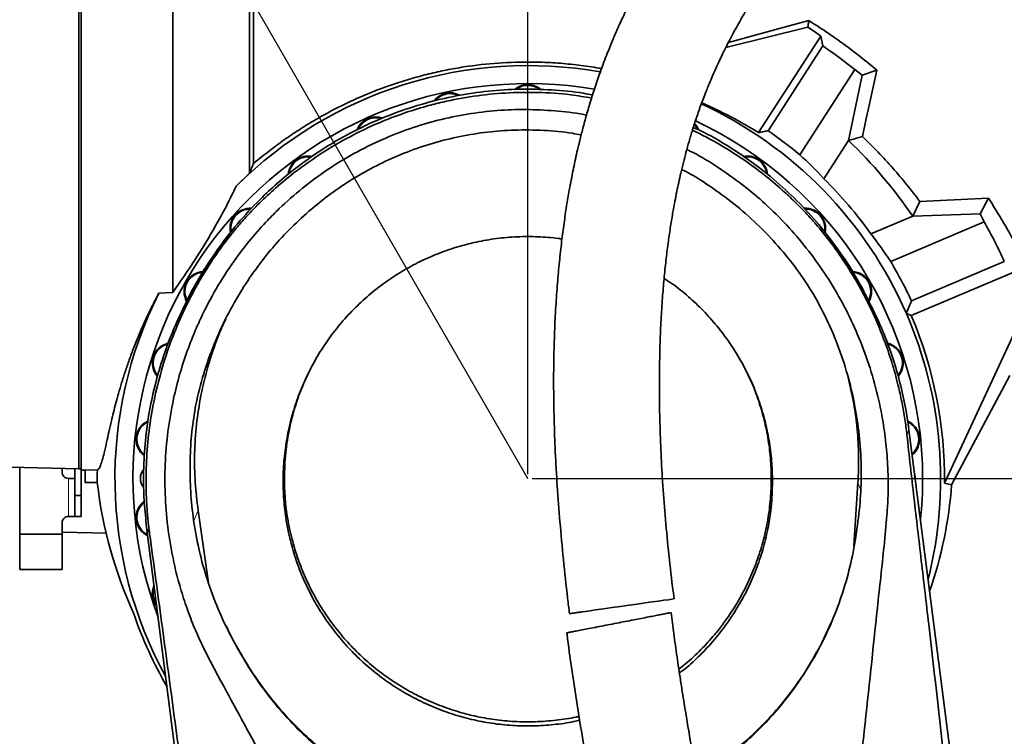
# Model space of a CAD drawing. Header units: millimetres. Extents: x 0 to 12115, y 0 to 8400.
# Tile 114 of 124: x 7004 to 7934, y 6457 to 7134. Entities that reach past the tile are written whole.
import ezdxf

# ---------------------------------------------------------------- set-up
doc = ezdxf.new("R2010")
doc.units = ezdxf.units.MM
doc.header["$LTSCALE"] = 20
doc.header["$PDSIZE"] = -1
doc.layers.add('SVART_TEXT', color=7, linetype='Continuous')
doc.styles.add('SLDTEXTSTYLE0', font='TXT', dxfattribs={"width": 0.605})
doc.dimstyles.new('SLDDIMSTYLE10', dxfattribs={"dimtxt": 70, "dimasz": 70, "dimexe": 0, "dimexo": 0.0625, "dimgap": 17.5, "dimtad": 1, "dimdec": 1, "dimlfac": 0.5, "dimrnd": 1e-09, "dimzin": 12, "dimdsep": 46, "dimtxsty": 'SLDTEXTSTYLE0', "dimsah": 1, "dimcen": 0.09, "dimadec": 0, "dimazin": 3, "dimtfac": 1, "dimtofl": 0, "dimtmove": 0, "dimatfit": 3, "dimfxl": 1, "dimfrac": 2, "dimtolj": 1, "dimtzin": 12, "dimarcsym": 0})
doc.dimstyles.new('SLDDIMSTYLE14', dxfattribs={"dimtxt": 70, "dimasz": 70, "dimexe": 0, "dimexo": 0.0625, "dimgap": 17.5, "dimtad": 0, "dimtih": 1, "dimtoh": 1, "dimdec": 0, "dimlfac": 0.5, "dimrnd": 1e-09, "dimzin": 12, "dimdsep": 46, "dimtxsty": 'SLDTEXTSTYLE0', "dimsah": 1, "dimcen": 0, "dimadec": 0, "dimazin": 3, "dimtfac": 1, "dimtofl": 0, "dimtmove": 0, "dimatfit": 3, "dimfxl": 1, "dimfrac": 2, "dimtolj": 1, "dimtzin": 12, "dimarcsym": 0})
doc.dimstyles.new('SLDDIMSTYLE9', dxfattribs={"dimtxt": 70, "dimasz": 70, "dimexe": 0, "dimexo": 0.0625, "dimgap": 17.5, "dimtad": 1, "dimdec": 1, "dimlfac": 0.5, "dimrnd": 1e-09, "dimzin": 12, "dimdsep": 46, "dimtxsty": 'SLDTEXTSTYLE0', "dimsah": 1, "dimcen": 0.09, "dimadec": 0, "dimazin": 3, "dimtfac": 1, "dimtmove": 0, "dimatfit": 0, "dimfxl": 1, "dimfrac": 2, "dimtolj": 1, "dimtzin": 12, "dimarcsym": 0})

# ---------------------------------------------------------------- blocks, each defined once
blk = doc.blocks.new('_D_69')
at = {"layer": 'SVART_TEXT'}
for p, q in [((6895.85, 7719.04), (5877.01, 7719.04)), ((7015.68, 7511.5), (6895.85, 7719.04)), ((7483.87, 6700.57), (7015.68, 7511.5))]:
    blk.add_line(p, q, dxfattribs=at)
blk.add_solid([(7015.68, 7511.5), (6989.34, 7577.12), (6972.02, 7567.12)], dxfattribs=at)
at = {"layer": 'SVART_TEXT', "char_height": 70, "attachment_point": 1, "style": 'SLDTEXTSTYLE0'}
for s, insert in [('R468', (5877.01, 8024.14)), ('Smallest circumscribed', (5877.01, 7916.71)), ('radius axis 3', (5877.01, 7809.27))]:
    blk.add_mtext(s, dxfattribs=dict(at, insert=insert))
blk = doc.blocks.new('_D_70')
at = {"layer": 'SVART_TEXT'}
for p, q in [((7303.87, 7360.57), (7303.87, 7944.64)), ((7483.87, 6704.57), (7483.87, 7944.64)), ((7303.87, 7914.64), (7183.87, 7914.64)), ((7303.87, 7914.64), (7483.87, 7914.64)), ((7483.87, 7914.64), (7603.87, 7914.64))]:
    blk.add_line(p, q, dxfattribs=at)
for points in [[(7303.87, 7914.64), (7233.87, 7924.64), (7233.87, 7904.64)], [(7483.87, 7914.64), (7553.87, 7904.64), (7553.87, 7924.64)]]:
    blk.add_solid(points, dxfattribs=at)
at = {"layer": 'SVART_TEXT', "insert": (7340.4, 8004.88), "char_height": 70, "attachment_point": 1, "style": 'SLDTEXTSTYLE0'}
blk.add_mtext('90', dxfattribs=at)
blk = doc.blocks.new('_D_72')
at = {"layer": 'SVART_TEXT'}
for p, q in [((7325.07, 7356.57), (8376.48, 7356.57)), ((8346.48, 7356.57), (8346.48, 6700.57)), ((7487.87, 6700.57), (8376.48, 6700.57))]:
    blk.add_line(p, q, dxfattribs=at)
for points in [[(8346.48, 7356.57), (8336.48, 7286.57), (8356.48, 7286.57)], [(8346.48, 6700.57), (8356.48, 6770.57), (8336.48, 6770.57)]]:
    blk.add_solid(points, dxfattribs=at)
at = {"layer": 'SVART_TEXT', "insert": (8256.25, 6948.36), "char_height": 70, "attachment_point": 1, "rotation": 90, "style": 'SLDTEXTSTYLE0'}
blk.add_mtext('328', dxfattribs=at)

msp = doc.modelspace()

# ---------------------------------------------------------------- linework, layer by layer
at = {"color": 7, "linetype": 'Continuous', "lineweight": 35}
for p, q in [((7059.867578, 7491.617646), (7059.867578, 6709.522332)), ((7061.867612, 7492.860522), (7061.867612, 6708.279456)), ((7224.8676, 7318.212237), (7224.8676, 6998.115982)), ((7748.400065, 7126.874294), (7670.83438, 7107.515659)), ((7701.841655, 7027.226891), (7760.652917, 7118.484105)), ((7762.562561, 7109.22059), (7760.652917, 7118.484105)), ((7762.562561, 7109.22059), (7710.911262, 7029.073443)), ((7740.803915, 7006.261076), (7792.768436, 7086.89424)), ((7799.840736, 7081.627573), (7786.775815, 7019.703235)), ((7792.768436, 7086.89424), (7799.840736, 7081.627573)), ((7813.519846, 7086.218204), (7799.840736, 7081.627573)), ((7799.916419, 7023.626651), (7786.777559, 7019.70252)), ((7786.775815, 7019.703235), (7763.559776, 6983.679022)), ((7763.560089, 6983.676042), (7786.777559, 7019.70252)), ((7786.777559, 7019.70252), (7786.775815, 7019.703235)), ((7208.281296, 6976.526822), (7220.805961, 6988.903488)), ((7763.560089, 6983.676042), (7763.559776, 6983.679022)), ((7854.283656, 6962.139453), (7847.498643, 6948.304619)), ((7854.283656, 6962.139453), (7918.946884, 6965.418901)), ((7918.946884, 6965.418901), (7911.06722, 6950.64887)), ((7847.498643, 6948.304619), (7807.962897, 6931.522693)), ((7807.965758, 6931.521858), (7847.499075, 6948.302831)), ((7847.498643, 6948.304619), (7847.499075, 6948.302831)), ((7847.499075, 6948.302831), (7911.06722, 6950.64887)), ((7911.06722, 6950.64887), (7915.069164, 6942.915525)), ((7915.069164, 6942.915525), (7826.667259, 6905.391182)), ((7207.301396, 6935.685243), (7207.310694, 6935.696091)), ((7760.433453, 6935.685601), (7760.467606, 6935.645427)), ((7807.965758, 6931.521858), (7807.962897, 6931.522693)), ((7846.222455, 6868.386235), (7933.991619, 6905.641999)), ((7846.144925, 6854.347553), (7951.051169, 6898.877587)), ((7148.416417, 6876.164402), (7135.334807, 6875.569667)), ((7877.40654, 6696.152176), (7960.453535, 6875.075783)), ((7841.457049, 6856.229152), (7846.144925, 6854.347553)), ((7884.233161, 6694.598283), (7939.096339, 6797.817077)), ((7843.945096, 6746.539559), (7908.190797, 6243.305768)), ((6979.520458, 6711.626376), (7059.867578, 6709.522332)), ((7003.864604, 6704.57467), (7003.864604, 6710.988845)), ((7043.864625, 6709.941353), (7043.864625, 6706.574644)), ((7055.86459, 6709.627237), (7055.86459, 6684.574689)), ((7059.867578, 6709.522332), (7061.867612, 6709.644641)), ((7061.864632, 6709.644522), (7061.864632, 6684.574689)), ((7065.86762, 6708.384241), (7061.867612, 6708.279456)), ((7077.230411, 6708.681788), (7065.86762, 6708.384241)), ((7065.86762, 6696.570005), (7065.86762, 6708.384241)), ((7003.864604, 6704.57467), (7003.864604, 6660.574641)), ((7055.86459, 6700.574602), (7049.864608, 6700.574602)), ((7077.169197, 6696.570005), (7065.86762, 6696.570005)), ((7791.981759, 6636.725988), (7795.743423, 6696.506824)), ((7884.233161, 6694.598283), (7877.40654, 6696.152176)), ((7055.86459, 6684.574689), (7061.864632, 6684.574689)), ((7055.86459, 6684.574689), (7055.86459, 6664.574589)), ((7061.864632, 6684.574689), (7061.864632, 6664.574589)), ((7172.423738, 6670.399393), (7182.375985, 6601.823653)), ((7003.864604, 6660.574641), (7003.864604, 6647.90615)), ((7049.864608, 6664.574589), (7055.86459, 6664.574589)), ((7055.86459, 6664.574589), (7061.864632, 6664.574589)), ((7043.864625, 6647.90615), (7043.864625, 6658.574666)), ((7203.519243, 6030.085828), (7123.790103, 6654.600467)), ((7003.864604, 6647.90615), (7043.864625, 6647.90615)), ((7003.864604, 6647.90615), (7003.864604, 6614.574637)), ((7043.863731, 6649.785485), (7085.714537, 6648.833718)), ((7043.864625, 6647.90615), (7043.864625, 6614.574637)), ((7122.083741, 6648.389425), (7123.383242, 6648.375358)), ((7003.864604, 6614.574637), (7043.864625, 6614.574637)), ((7770.539137, 6564.364518), (7761.471885, 6545.296397)), ((7211.865681, 6536.418404), (7211.105245, 6538.015212))]:
    msp.add_line(p, q, dxfattribs=at)
at = {"color": 8, "linetype": 'Continuous', "lineweight": 18}
for p, q in [((7842.004682, 6741.765823), (7843.945096, 6746.539559)), ((7049.864608, 6700.574602), (7049.864608, 6664.574589)), ((7798.226985, 6690.569248), (7795.743423, 6696.506824)), ((7168.42975, 6660.437431), (7172.423738, 6670.399393)), ((7126.615721, 6648.35998), (7123.790103, 6654.600467))]:
    msp.add_line(p, q, dxfattribs=at)
at = {"color": 7, "linetype": 'Continuous', "lineweight": 35, "flags": 128}
for points in [[(7220.805961, 6988.903488), (7220.80602, 7007.472004), (7220.80602, 7026.426758), (7220.805961, 7045.843567), (7220.80602, 7065.525021), (7220.80602, 7082.998719), (7220.80602, 7100.569929), (7220.805961, 7128.074016), (7220.80602, 7155.578102)], [(7749.293404, 7133.043374), (7723.955351, 7126.116123), (7698.509085, 7119.169678), (7673.295009, 7112.296905)], [(7760.652917, 7118.484105), (7754.557508, 7122.724499), (7748.400065, 7126.874294)], [(7813.519846, 7086.218204), (7809.985424, 7070.33142), (7806.531104, 7054.562892), (7803.170386, 7038.974251), (7799.916419, 7023.626651)], [(7641.22625, 7035.046901), (7642.941403, 7032.730068), (7644.170391, 7030.40513)], [(7645.139384, 7029.974784), (7643.514472, 7033.190216), (7641.459393, 7035.881724)], [(7159.398096, 6863.474216), (7157.970506, 6860.487189), (7156.340378, 6857.076492)], [(7811.394813, 6857.076492), (7809.764693, 6860.487189), (7808.336901, 6863.474573)], [(7849.862109, 6700.191821), (7849.779705, 6702.079143), (7849.350321, 6704.200711)], [(7535.21924, 6574.49552), (7540.970343, 6575.307574), (7547.826069, 6576.275791), (7555.246073, 6577.323522), (7563.457775, 6578.48319), (7571.401733, 6579.604949), (7579.633104, 6580.767359), (7587.221938, 6581.838931), (7594.618249, 6582.883443), (7601.268518, 6583.822574), (7607.31681, 6584.676589), (7612.488734, 6585.406985), (7616.700875, 6586.001839), (7619.79376, 6586.438503), (7621.613222, 6586.695518), (7621.936607, 6586.741175)]]:
    msp.add_lwpolyline(points, dxfattribs=at)
at = {"color": 7, "linetype": 'Continuous', "lineweight": 35}
for centre, radius, start, end in [((7483.822934, 6700.510486), 494.711763, 51.354797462, 55.706075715), ((7483.867717, 6700.56979), 390.000204, 79.891843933, 134.961499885), ((7483.867586, 6700.569944), 372.999993, 80.29755382, 200.572492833), ((7483.867548, 7053.569786), 19.000146, 49.738395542, 130.841085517), ((7483.867541, 7053.569866), 18.2701, 52.68105297, 126.229233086), ((7410.474738, 7045.85619), 18.999934, 61.893197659, 144.258571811), ((7410.474748, 7045.85637), 18.269764, 65.171971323, 140.74251004), ((7483.867354, 6700.569771), 390.000299, 23.52357137, 65.141209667), ((7493.664675, 6693.827635), 393.055618, 58.019037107, 66.862685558), ((7340.2896, 7023.051531), 19.000051, 70.22457102, 158.844219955), ((7340.289664, 7023.051424), 18.270107, 72.687411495, 156.309581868), ((7483.867629, 6700.569984), 372.999978, 359.999995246, 64.882467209), ((7483.85675, 6700.556487), 399.345892, 49.952678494, 55.34970828), ((7483.867299, 6700.569962), 440.000244, 34.265810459, 46.493882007), ((7276.379459, 6986.15293), 19.000069, 78.738489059, 174.364531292), ((7276.37947, 6986.152857), 18.270101, 80.858085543, 172.763330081), ((7691.35571, 6986.152918), 19.0001, 4.448545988, 101.349819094), ((7691.355786, 6986.153021), 18.270009, 6.825605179, 99.885224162), ((7468.773552, 6709.380448), 402.664408, 42.938182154, 47.501113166), ((7483.875894, 6700.577171), 397.955047, 35.473804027, 45.347636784), ((7221.537462, 6936.773119), 18.99996, 85.693557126, 191.892388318), ((7221.537416, 6936.773123), 18.269953, 87.655650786, 190.060582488), ((7746.197731, 6936.773101), 18.999994, 348.680925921, 92.842608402), ((7746.197685, 6936.773085), 18.270055, 350.600346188, 91.148895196), ((7483.864804, 6700.568377), 494.640617, 24.493571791, 29.337026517), ((7490.046943, 6684.232495), 402.770905, 33.304811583, 37.877136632), ((7483.845229, 6700.558087), 399.353905, 24.850319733, 30.857939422), ((7178.160686, 6877.069955), 19.000025, 93.311248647, 209.006799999), ((7178.16065, 6877.070015), 18.270002, 95.083026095, 207.172706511), ((7789.574496, 6877.069955), 19.000059, 330.599545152, 87.273883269), ((7789.57451, 6877.070001), 18.270039, 332.200335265, 85.536068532), ((7483.867295, 6700.570026), 389.999705, 153.3385787, 208.720331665), ((7483.867808, 6700.56999), 389.999795, 345.830390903, 23.523568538), ((7483.867634, 6700.569947), 393.563702, 359.356838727, 23.000002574), ((7148.144608, 6809.652987), 18.999957, 102.151373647, 222.265465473), ((7148.144625, 6809.652975), 18.269976, 103.633555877, 220.362244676), ((7819.590556, 6809.652947), 19.00001, 318.774120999, 77.968586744), ((7819.590557, 6809.652993), 18.269985, 320.243381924, 76.04777958), ((7132.801395, 6737.46857), 19.000029, 114.772611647, 233.987668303), ((7132.801393, 6737.468567), 18.270004, 116.215016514, 231.976054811), ((7834.933883, 6737.468528), 18.999956, 309.342793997, 65.889354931), ((7834.93377, 6737.468535), 18.270048, 310.788857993, 63.925767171), ((7049.864606, 6706.574583), 5.99998, 179.999411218, 270.0000196), ((7483.844819, 6700.570678), 406.6953, 178.857220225, 180.563629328), ((7130.867525, 6700.570059), 12.999918, 138.534649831, 180.000464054), ((7130.867805, 6700.570034), 13.000199, 180.00035438, 220.495886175), ((7483.860039, 6700.570312), 373.007567, 353.978274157, 359.999944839), ((7488.013557, 6744.17281), 413.592934, 186.609150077, 204.513501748), ((7482.467652, 6725.14152), 402.924824, 340.994730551, 355.652591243), ((7132.801337, 6663.671434), 18.99997, 127.039373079, 245.207897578), ((7132.801495, 6663.671469), 18.270095, 128.708590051, 243.761638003), ((7049.864402, 6658.574812), 5.999777, 89.998037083, 180.00139373), ((7148.144505, 6591.486969), 18.999853, 155.577952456, 218.972743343), ((7148.144581, 6591.48691), 18.269943, 159.506259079, 215.044343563), ((7483.86515, 6700.569109), 393.561133, 198.979708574, 210.004646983)]:
    msp.add_arc(centre, radius, start, end, dxfattribs=at)
for points, knots in [([(7148.416417, 6876.164402), (7148.419501, 6883.89131), (7148.425837, 6899.767801), (7148.431622, 6924.141175), (7148.445023, 6949.639643), (7148.44877, 6976.041879), (7148.451035, 7003.221836), (7148.459767, 7029.665595), (7148.460912, 7055.362191), (7148.458573, 7080.152994), (7148.461621, 7106.262213), (7148.463436, 7133.491284), (7148.456088, 7160.457815), (7148.454377, 7186.013704), (7148.45461, 7210.096644), (7148.445054, 7234.825418), (7148.437046, 7260.04605), (7148.434603, 7284.40806), (7148.422883, 7306.944019), (7148.410763, 7327.605769), (7148.403758, 7348.25576), (7148.391892, 7368.623861), (7148.373224, 7387.710377), (7148.361503, 7404.683954), (7148.349553, 7419.593702), (7148.32809, 7433.759019), (7148.309788, 7446.978932), (7148.295876, 7458.133277), (7148.273451, 7466.85136), (7148.256426, 7473.051603), (7148.241006, 7478.014497), (7148.23124, 7482.520402), (7148.195348, 7486.45843), (7148.196603, 7489.300892), (7148.157442, 7490.420236), (7148.151117, 7490.601029)], [0, 0, 0, 0, 0.0377267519, 0.0775172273, 0.1190033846, 0.1622234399, 0.2064265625, 0.2517099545, 0.2913355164, 0.3318905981, 0.3727514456, 0.4188141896, 0.4648369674, 0.5044159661, 0.5435912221, 0.5824222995, 0.6251546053, 0.6667313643, 0.7013701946, 0.7351867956, 0.7676127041, 0.8021941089, 0.8346343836, 0.8608029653, 0.8850678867, 0.9074314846, 0.9299654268, 0.9496143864, 0.9618927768, 0.9725317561, 0.979887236, 0.9861244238, 0.9945315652, 0.9991167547, 1, 1, 1, 1]), ([(7880.575805, 7432.182993), (7878.935613, 7432.007998), (7874.707198, 7431.556859), (7868.348471, 7430.30038), (7861.777716, 7428.726913), (7855.972544, 7427.059321), (7848.962927, 7424.78142), (7840.541286, 7421.609903), (7829.835326, 7416.943894), (7818.177531, 7411.161777), (7805.759412, 7404.24706), (7794.587595, 7397.400378), (7785.098084, 7391.16301), (7777.567088, 7385.954924), (7771.300428, 7381.441683), (7765.775914, 7377.33817), (7760.118021, 7373.016191), (7753.509696, 7367.806779), (7746.317958, 7361.929537), (7738.645007, 7355.426513), (7730.629166, 7348.381915), (7722.149338, 7340.636134), (7713.525511, 7332.44235), (7705.037783, 7324.062641), (7695.176831, 7313.957861), (7684.106996, 7302.072151), (7672.018939, 7288.356562), (7659.218728, 7273.023636), (7645.70954, 7255.796765), (7631.440889, 7236.228854), (7617.457618, 7215.522363), (7606.727297, 7198.26336), (7599.063696, 7185.16264), (7594.480235, 7177.055234), (7590.487872, 7169.7636), (7587.174205, 7163.538223), (7584.511211, 7158.412487), (7582.224836, 7153.924399), (7579.840153, 7149.157054), (7576.911179, 7143.166728), (7573.264016, 7135.474494), (7568.956768, 7126.023748), (7564.064539, 7114.748576), (7558.524027, 7101.186344), (7552.837497, 7086.165728), (7547.459431, 7070.638344), (7542.821361, 7056.031986), (7538.8584, 7042.472989), (7535.490253, 7030.011262), (7532.690609, 7018.867545), (7530.376539, 7009.028725), (7528.410588, 7000.163661), (7526.591933, 6991.487498), (7524.803852, 6982.432721), (7522.731898, 6971.225814), (7520.434818, 6957.62981), (7518.002992, 6941.403468), (7515.713087, 6923.831301), (7513.622217, 6904.900548), (7511.776768, 6884.496354), (7510.228739, 6862.440223), (7509.051614, 6838.567075), (7508.336603, 6812.840485), (7508.173324, 6785.32287), (7508.639402, 6756.097201), (7509.783305, 6725.245394), (7511.626212, 6692.839618), (7514.165606, 6658.945514), (7517.446559, 6623.648381), (7520.486323, 6594.768786), (7522.642175, 6577.693425), (7523.259031, 6572.807636)], [0, 0, 0, 0, 0.0048840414, 0.0125910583, 0.0191724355, 0.0248947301, 0.0304745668, 0.0409996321, 0.0515329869, 0.0650531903, 0.0795247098, 0.0936170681, 0.1038520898, 0.1131557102, 0.1207348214, 0.1267245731, 0.1335380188, 0.1418218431, 0.151646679, 0.1610454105, 0.1716107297, 0.1832521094, 0.1950599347, 0.2068418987, 0.2185769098, 0.2368760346, 0.2549423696, 0.2727194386, 0.296028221, 0.3197699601, 0.3444338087, 0.3700162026, 0.379946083, 0.3893863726, 0.3975998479, 0.4045674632, 0.4102739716, 0.4147079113, 0.4194859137, 0.4260619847, 0.4344573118, 0.4446995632, 0.4568223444, 0.4708583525, 0.4880878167, 0.5043856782, 0.5195225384, 0.5334737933, 0.5462222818, 0.5577543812, 0.567503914, 0.5761576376, 0.5846486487, 0.5937593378, 0.6034937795, 0.6184035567, 0.6345969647, 0.6520876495, 0.6708864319, 0.6910043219, 0.7127645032, 0.7363695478, 0.7617936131, 0.7889862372, 0.8178674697, 0.8483599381, 0.8804209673, 0.9139982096, 0.9490244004, 0.9854143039, 1, 1, 1, 1]), ([(7622.125822, 6586.762871), (7621.612496, 6590.601257), (7619.573267, 6605.849548), (7616.643055, 6632.183335), (7613.463111, 6665.290328), (7611.094067, 6697.063671), (7609.451329, 6727.317799), (7608.482537, 6755.917844), (7608.104334, 6782.778519), (7608.241135, 6807.868862), (7608.829977, 6831.197899), (7609.80863, 6852.790377), (7611.116382, 6872.700299), (7612.700011, 6891.091606), (7614.512843, 6908.135093), (7616.513868, 6923.968746), (7618.653755, 6938.618266), (7620.751113, 6951.305737), (7622.734338, 6962.18836), (7624.55077, 6971.421512), (7626.419819, 6980.291106), (7628.485258, 6989.470239), (7630.772113, 6998.943679), (7633.345637, 7008.873616), (7636.18765, 7019.098968), (7639.485609, 7030.115225), (7643.296783, 7041.884862), (7647.657988, 7054.269049), (7652.351296, 7066.511354), (7657.014504, 7077.793726), (7661.251891, 7087.435694), (7664.926896, 7095.399356), (7667.959231, 7101.722288), (7670.332076, 7106.529146), (7672.363322, 7110.558559), (7674.475065, 7114.669695), (7677.048845, 7119.568629), (7680.162711, 7125.339968), (7683.80567, 7131.890303), (7687.850863, 7138.922578), (7694.498178, 7150.086663), (7703.759884, 7164.724201), (7715.85252, 7182.329763), (7728.193738, 7198.989661), (7740.980955, 7215.053784), (7754.901255, 7231.327789), (7770.101194, 7247.763342), (7783.224699, 7260.801014), (7793.219441, 7270.126914), (7799.55249, 7275.828664), (7805.441196, 7280.951021), (7810.711831, 7285.390106), (7815.381598, 7289.209199), (7819.47093, 7292.465626), (7823.056138, 7295.252496), (7826.195325, 7297.639406), (7829.217346, 7299.89315), (7832.411315, 7302.225384), (7836.06224, 7304.826562), (7840.095409, 7307.61639), (7844.418108, 7310.505907), (7848.881278, 7313.376579), (7854.294739, 7316.712424), (7860.513318, 7320.313896), (7867.322785, 7323.915272), (7873.550352, 7326.883102), (7878.393145, 7328.930139), (7882.000681, 7330.293124), (7884.531733, 7331.165987), (7886.896865, 7331.904352), (7889.065484, 7332.481008), (7890.626257, 7332.866844), (7891.466328, 7332.986256), (7891.651283, 7333.012547)], [0, 0, 0, 0, 0.013620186, 0.05410727, 0.0931803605, 0.1305937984, 0.1661594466, 0.1997380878, 0.2312348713, 0.2606355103, 0.2879799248, 0.3133070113, 0.3366520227, 0.3581519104, 0.3782267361, 0.3969304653, 0.4142804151, 0.4302947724, 0.4421569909, 0.4531852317, 0.4633904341, 0.4740367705, 0.4862756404, 0.4976651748, 0.510114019, 0.523600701, 0.5381069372, 0.5536215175, 0.5697740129, 0.584214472, 0.5965549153, 0.6068139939, 0.6150609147, 0.6212179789, 0.6256677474, 0.6309316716, 0.6374732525, 0.645130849, 0.6539957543, 0.6638340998, 0.6736632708, 0.6996934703, 0.7247391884, 0.7487680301, 0.7725994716, 0.7969391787, 0.8240725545, 0.8513146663, 0.8619791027, 0.8721496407, 0.8812845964, 0.8894285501, 0.8963850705, 0.9025014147, 0.9078139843, 0.9123559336, 0.9163713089, 0.92107299, 0.926265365, 0.932137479, 0.9383205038, 0.9445519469, 0.9508006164, 0.96068378, 0.9698208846, 0.9778862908, 0.9849397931, 0.9883054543, 0.9914480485, 0.9943556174, 0.9970163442, 0.9993430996, 1, 1, 1, 1]), ([(7748.400065, 7126.874294), (7748.543154, 7127.85598), (7748.842845, 7129.912064), (7749.13877, 7131.968693), (7749.293404, 7133.043374)], [0, 0, 0, 0, 0.4774547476, 1, 1, 1, 1]), ([(7813.519846, 7086.218204), (7808.451926, 7090.441385), (7798.303402, 7098.898318), (7782.44746, 7110.86741), (7766.160338, 7122.351169), (7754.917477, 7129.478189), (7749.293404, 7133.043374)], [0, 0, 0, 0, 0.2487354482, 0.498093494, 0.7489287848, 1, 1, 1, 1]), ([(7553.500729, 7087.677802), (7552.742142, 7087.830466), (7545.604233, 7089.266955), (7531.873434, 7091.095913), (7512.337487, 7093.078846), (7488.37528, 7094.190326), (7460.005887, 7093.660225), (7432.762756, 7090.870374), (7410.972603, 7087.249602), (7394.543861, 7083.800073), (7378.238489, 7079.646944), (7362.269419, 7074.85056), (7346.699441, 7069.457599), (7331.509238, 7063.494339), (7316.551335, 7056.906462), (7301.733887, 7049.649567), (7287.137356, 7041.742267), (7272.754153, 7033.174739), (7258.760755, 7024.023185), (7242.591611, 7012.569868), (7231.574317, 7003.585293), (7224.8676, 6998.115982)], [0, 0, 0, 0, 0.0065966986, 0.0620714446, 0.1179615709, 0.1739918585, 0.2664738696, 0.3595944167, 0.4071709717, 0.4547451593, 0.5026656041, 0.5505768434, 0.5968534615, 0.6431044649, 0.6896628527, 0.7361576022, 0.7837270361, 0.8311519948, 0.8788420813, 0.9262457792, 1, 1, 1, 1]), ([(7159.444528, 6863.453712), (7159.651143, 6863.924628), (7163.883477, 6873.570958), (7174.104743, 6891.643653), (7190.516357, 6917.280386), (7209.494093, 6941.617257), (7228.621393, 6962.315336), (7247.257671, 6979.658666), (7264.796937, 6994.0471), (7283.34026, 7007.393207), (7305.097837, 7021.031041), (7329.900064, 7034.093964), (7357.904072, 7045.929723), (7386.59144, 7055.31617), (7416.295938, 7062.339347), (7446.364063, 7066.761998), (7476.534405, 7068.678926), (7506.507059, 7067.893751), (7529.451865, 7065.916916), (7542.187111, 7063.358748), (7545.032131, 7062.78726)], [0, 0, 0, 0, 0.0033096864, 0.0677961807, 0.1332342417, 0.1991723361, 0.2661118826, 0.3144115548, 0.3629175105, 0.4120279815, 0.4613558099, 0.5280834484, 0.592210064, 0.6568093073, 0.7221269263, 0.7884221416, 0.8521949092, 0.9164165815, 0.9813276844, 1, 1, 1, 1]), ([(7207.310694, 6935.696091), (7210.261418, 6939.116808), (7217.673062, 6947.708985), (7230.299659, 6960.802918), (7247.04873, 6976.437047), (7266.682591, 6992.462566), (7290.188569, 7008.867504), (7315.790803, 7023.835047), (7341.31346, 7036.005256), (7365.531572, 7045.381286), (7385.587401, 7051.673788), (7407.976047, 7057.371016), (7432.83465, 7062.022267), (7462.95081, 7065.103875), (7493.578482, 7065.5223), (7520.813272, 7063.855879), (7537.553493, 7060.998208), (7544.10823, 7059.879269)], [0, 0, 0, 0, 0.0360637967, 0.0905852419, 0.1451241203, 0.2189156, 0.2927166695, 0.3737653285, 0.4554074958, 0.5181839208, 0.5809652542, 0.6230958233, 0.7025797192, 0.7826328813, 0.8644739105, 0.9469339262, 1, 1, 1, 1]), ([(7331.166583, 6255.521621), (7326.492973, 6264.473467), (7317.143915, 6282.380681), (7297.604932, 6317.745284), (7264.252434, 6380.095068), (7228.866461, 6444.877542), (7200.025742, 6497.75864), (7187.494878, 6521.047841), (7178.342313, 6538.662822), (7169.911556, 6556.721051), (7162.609088, 6575.342894), (7156.304726, 6594.456196), (7150.114101, 6617.220044), (7144.884589, 6643.860248), (7141.44587, 6674.532523), (7140.673341, 6705.779354), (7142.58627, 6736.934033), (7146.773007, 6765.13924), (7152.437298, 6790.228995), (7158.32574, 6810.198455), (7164.469027, 6827.477486), (7170.451882, 6842.19881), (7179.063829, 6860.936489), (7191.218701, 6883.406776), (7206.603198, 6906.781512), (7222.353821, 6927.10109), (7236.149052, 6942.621546), (7252.162201, 6958.697816), (7270.663478, 6974.995173), (7294.202785, 6992.400756), (7319.458058, 7007.871442), (7345.602723, 7020.850921), (7372.220935, 7031.29179), (7399.091228, 7039.3259), (7426.753888, 7045.087756), (7454.585744, 7048.425733), (7482.17391, 7049.449745), (7509.453775, 7048.007698), (7528.550799, 7046.022781), (7538.414273, 7043.869183), (7539.264726, 7043.683495)], [0, 0, 0, 0, 0.0278319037, 0.0556747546, 0.1113528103, 0.2227184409, 0.2591248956, 0.2773685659, 0.2956089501, 0.3138315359, 0.3322681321, 0.3507041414, 0.3692775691, 0.3972564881, 0.4254372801, 0.4542471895, 0.4832940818, 0.511360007, 0.5327389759, 0.554140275, 0.5686986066, 0.5832682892, 0.5979220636, 0.6255200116, 0.6535895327, 0.6749474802, 0.6963297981, 0.7107741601, 0.7374700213, 0.7641957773, 0.7913651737, 0.8189942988, 0.8445359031, 0.8700810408, 0.8962034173, 0.9223153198, 0.9472563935, 0.9721764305, 0.9976009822, 1, 1, 1, 1]), ([(7640.19646, 7032.15393), (7643.638474, 7030.57323), (7656.352932, 7024.73428), (7676.894544, 7012.393307), (7701.659585, 6995.275273), (7724.752528, 6976.10245), (7746.399181, 6954.888709), (7766.181314, 6931.934727), (7783.851344, 6907.413675), (7797.931244, 6884.608365), (7805.167744, 6869.453576), (7808.082807, 6863.348808)], [0, 0, 0, 0, 0.0467912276, 0.172842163, 0.2953460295, 0.4186478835, 0.5432046, 0.6694968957, 0.79256697, 0.9164402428, 1, 1, 1, 1]), ([(7534.26795, 7025.012459), (7531.507774, 7025.562416), (7519.861083, 7027.882986), (7498.747061, 7029.617092), (7471.922697, 7030.060912), (7445.540334, 7028.048323), (7419.99723, 7023.976355), (7394.566105, 7017.691134), (7370.020772, 7009.358611), (7346.376064, 6999.083829), (7323.914398, 6987.06244), (7302.266933, 6973.118109), (7281.809686, 6957.452462), (7262.571388, 6940.087163), (7244.780715, 6921.240423), (7228.387977, 6900.846242), (7213.142855, 6878.424944), (7199.291919, 6853.929011), (7187.205638, 6827.321161), (7177.174355, 6799.496108), (7172.546273, 6780.191244), (7170.225221, 6770.509567)], [0, 0, 0, 0, 0.0171842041, 0.0725095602, 0.1290080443, 0.1809464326, 0.2338714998, 0.28681091, 0.340744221, 0.3919893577, 0.4440948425, 0.4961641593, 0.5490848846, 0.6012847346, 0.6542794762, 0.7072034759, 0.7609193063, 0.8197032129, 0.8788341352, 0.9392335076, 1, 1, 1, 1]), ([(7639.401126, 7029.689516), (7648.187602, 7025.201254), (7665.841352, 7016.183457), (7688.899108, 7001.202222), (7709.093938, 6986.07572), (7724.619286, 6972.833845), (7737.956199, 6960.1954), (7749.368095, 6948.445528), (7756.741051, 6939.943463), (7760.433453, 6935.685601)], [0, 0, 0, 0, 0.1916489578, 0.3850602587, 0.5334531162, 0.6818363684, 0.7813206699, 0.8904846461, 1, 1, 1, 1]), ([(7710.911262, 7029.073443), (7709.346727, 7028.759819), (7706.321667, 7028.153421), (7703.300366, 7027.528573), (7701.841655, 7027.226891)], [0, 0, 0, 0, 0.51719139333, 1, 1, 1, 1]), ([(7799.916419, 7023.626651), (7804.893327, 7018.748587), (7814.790573, 7009.047904), (7828.764475, 6993.759101), (7841.997312, 6978.196831), (7850.221592, 6967.448282), (7854.283656, 6962.139453)], [0, 0, 0, 0, 0.2544042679, 0.5059169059, 0.75596682, 1, 1, 1, 1]), ([(7634.051877, 7011.292424), (7636.057551, 7010.325896), (7646.378699, 7005.35217), (7664.092024, 6994.331342), (7686.924606, 6978.25209), (7708.509891, 6960.046235), (7728.673979, 6940.083482), (7747.409992, 6918.238487), (7764.427784, 6894.75637), (7779.65765, 6869.661524), (7792.885898, 6843.184692), (7804.004038, 6815.41274), (7812.871752, 6786.494488), (7818.826186, 6759.137872), (7822.385554, 6733.722178), (7823.983165, 6713.097892), (7824.435449, 6695.297036), (7824.09612, 6680.366141), (7822.808235, 6660.933734), (7819.502106, 6626.934883), (7811.833484, 6558.994855), (7804.032709, 6481.082604), (7795.035969, 6403.152065), (7791.750127, 6363.921067), (7790.107238, 6344.305958)], [0, 0, 0, 0, 0.0090188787, 0.0464109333, 0.0842967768, 0.1221299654, 0.1606595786, 0.199144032, 0.2386012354, 0.2780258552, 0.3179465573, 0.3583836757, 0.3990890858, 0.4403594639, 0.4716749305, 0.5030032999, 0.524116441, 0.5437972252, 0.5634896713, 0.6030081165, 0.6821836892, 0.8405047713, 0.9202539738, 1, 1, 1, 1]), ([(7224.8676, 6998.115982), (7224.21056, 6996.636184), (7222.848662, 6993.568888), (7221.502615, 6990.494603), (7220.805961, 6988.903488)], [0, 0, 0, 0, 0.4824441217, 1, 1, 1, 1]), ([(7753.852206, 6874.546136), (7748.749432, 6882.408713), (7738.50374, 6898.195722), (7720.532589, 6920.346145), (7700.586079, 6941.226065), (7678.954693, 6960.224744), (7655.750488, 6976.936699), (7639.187245, 6987.592767), (7629.921496, 6992.081568), (7629.227, 6992.418017)], [0, 0, 0, 0, 0.1619682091, 0.3252105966, 0.4922495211, 0.660809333, 0.8220052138, 0.9866587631, 1, 1, 1, 1]), ([(7208.281296, 6976.526822), (7205.294323, 6970.296613), (7199.314995, 6957.824972), (7186.623759, 6934.666863), (7169.974826, 6907.20037), (7155.60928, 6886.519408), (7148.416417, 6876.164402)], [0, 0, 0, 0, 0.1771076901, 0.3545344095, 0.6768138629, 1, 1, 1, 1]), ([(7967.961273, 6874.751295), (7966.873096, 6877.083092), (7964.594231, 6881.966353), (7960.960322, 6889.631451), (7956.936251, 6897.938111), (7951.830094, 6908.181384), (7945.487645, 6920.395801), (7937.610715, 6934.735334), (7928.781946, 6949.909027), (7922.279672, 6960.163102), (7918.946884, 6965.418901)], [0, 0, 0, 0, 0.0748341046, 0.1567180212, 0.2466970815, 0.3432581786, 0.4895672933, 0.6469167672, 0.8190246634, 1, 1, 1, 1]), ([(7123.791295, 6654.600586), (7122.958409, 6662.238856), (7121.292642, 6677.515343), (7120.586789, 6702.392447), (7121.61013, 6729.079173), (7124.969886, 6757.414194), (7130.534199, 6785.397679), (7138.280762, 6812.858177), (7148.130798, 6839.561069), (7160.006406, 6865.353577), (7173.848336, 6890.0566), (7189.455135, 6913.710038), (7201.352634, 6928.360164), (7207.301396, 6935.685243)], [0, 0, 0, 0, 0.07635706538, 0.15271361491, 0.24716271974, 0.34161216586, 0.43606105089, 0.53051044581, 0.62495941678, 0.71871950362, 0.81247976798, 0.90623968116, 1, 1, 1, 1]), ([(7126.615721, 6648.35998), (7126.046623, 6652.887239), (7124.905856, 6661.962212), (7123.506874, 6680.268313), (7122.915056, 6703.428339), (7124.294209, 6731.394439), (7127.821511, 6759.770612), (7133.599567, 6788.298548), (7141.77911, 6816.908587), (7152.320003, 6845.078197), (7163.58369, 6869.065458), (7174.601034, 6888.971427), (7184.614184, 6905.067786), (7195.454387, 6920.728399), (7203.343612, 6930.689181), (7207.300919, 6935.685601)], [0, 0, 0, 0, 0.0446012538, 0.0894040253, 0.1794297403, 0.270897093, 0.3628752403, 0.4587194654, 0.5551614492, 0.6534749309, 0.752445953, 0.8139246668, 0.8758053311, 0.9377028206, 1, 1, 1, 1]), ([(7760.467606, 6935.645427), (7766.41267, 6928.32296), (7778.302781, 6913.678048), (7793.90005, 6890.03407), (7807.734919, 6865.342063), (7818.99123, 6840.887714), (7827.974332, 6817.001647), (7834.919883, 6793.899524), (7840.433101, 6770.401083), (7842.773657, 6754.493315), (7843.943934, 6746.539439)], [0, 0, 0, 0, 0.134954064, 0.2699077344, 0.4048614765, 0.5398156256, 0.65486141, 0.7699078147, 0.8849540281, 1, 1, 1, 1]), ([(7760.46856, 6935.646261), (7764.644221, 6930.329372), (7773.005959, 6919.68233), (7784.507794, 6902.931916), (7797.040279, 6882.489051), (7809.739357, 6857.928548), (7820.618604, 6831.800567), (7828.625554, 6807.815023), (7833.805609, 6788.602388), (7837.524163, 6771.506969), (7840.185568, 6756.677396), (7841.399862, 6746.723629), (7842.004682, 6741.765823)], [0, 0, 0, 0, 0.0951193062, 0.190475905, 0.2857443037, 0.4324234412, 0.5790639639, 0.6835623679, 0.7880765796, 0.8589102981, 0.9297255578, 1, 1, 1, 1]), ([(7516.137379, 6926.652755), (7515.042993, 6926.843625), (7507.578744, 6928.145448), (7493.475973, 6929.025702), (7473.886991, 6929.131478), (7454.436339, 6927.418625), (7435.248401, 6924.131294), (7416.488421, 6919.281125), (7397.982648, 6912.799756), (7380.180303, 6904.784101), (7363.155717, 6895.317457), (7347.048232, 6884.523771), (7331.719481, 6872.27583), (7317.550403, 6858.821072), (7304.605929, 6844.237508), (7292.970735, 6828.696835), (7282.554883, 6812.039417), (7273.627527, 6794.634852), (7266.24654, 6776.616493), (7260.412796, 6758.083134), (7256.103596, 6738.896803), (7253.448617, 6719.465803), (7252.443998, 6699.983582), (7253.083039, 6680.588242), (7255.383099, 6661.084285), (7259.306389, 6641.94028), (7264.803186, 6623.245136), (7271.806289, 6605.167788), (7280.425013, 6587.542522), (7290.459357, 6570.792028), (7301.828954, 6554.982079), (7314.405918, 6540.24266), (7328.354124, 6526.459735), (7343.361992, 6513.978413), (7359.321968, 6502.82486), (7376.068131, 6493.077559), (7393.783624, 6484.671223), (7412.077106, 6477.850704), (7430.836883, 6472.607874), (7449.87775, 6468.951092), (7469.385876, 6466.884404), (7488.925344, 6466.460221), (7508.359852, 6467.818725), (7522.993834, 6469.72291), (7531.086641, 6471.70461), (7532.886254, 6472.145285)], [0, 0, 0, 0, 0.0041251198, 0.0281353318, 0.0523179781, 0.0768547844, 0.1005329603, 0.1245461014, 0.1487297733, 0.1732670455, 0.196961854, 0.2209923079, 0.2451925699, 0.2697447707, 0.2934670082, 0.3175280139, 0.3417594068, 0.3663426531, 0.3900820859, 0.4139890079, 0.4384175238, 0.4630243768, 0.486733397, 0.5107838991, 0.5350075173, 0.5595835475, 0.5832701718, 0.6072955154, 0.6314946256, 0.656046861, 0.679723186, 0.7037356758, 0.7279207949, 0.752460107, 0.7761387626, 0.8001523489, 0.8243366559, 0.8488748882, 0.8725679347, 0.8965965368, 0.9207949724, 0.9453455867, 0.9690640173, 0.9931207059, 1, 1, 1, 1]), ([(7715.013104, 6700.583543), (7714.78228, 6706.976943), (7714.319017, 6719.808427), (7711.574393, 6739.058561), (7707.291719, 6758.248189), (7701.372491, 6776.957223), (7693.929621, 6795.007386), (7685.035889, 6812.281687), (7674.601188, 6828.948056), (7662.848157, 6844.584865), (7649.872692, 6859.155579), (7635.740157, 6872.433083), (7623.277629, 6882.660559), (7615.221273, 6887.901663), (7612.633574, 6889.585103)], [0, 0, 0, 0, 0.08578378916, 0.17216713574, 0.26042569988, 0.34933084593, 0.43508750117, 0.52208057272, 0.60969568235, 0.69858652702, 0.78422610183, 0.87109821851, 0.95859679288, 1, 1, 1, 1]), ([(7077.230411, 6708.681788), (7077.757655, 6708.98473), (7079.273211, 6709.855532), (7080.453567, 6713.355464), (7082.13304, 6718.259722), (7083.925906, 6725.778716), (7085.929764, 6734.634866), (7088.162933, 6744.746171), (7090.312648, 6754.10213), (7092.519681, 6763.203105), (7094.721416, 6771.791702), (7097.257017, 6781.076313), (7100.178825, 6791.04669), (7103.544889, 6801.690181), (7107.37117, 6812.867497), (7111.722164, 6824.582807), (7116.648727, 6836.797046), (7122.211631, 6849.452511), (7128.404858, 6862.481492), (7132.994318, 6871.149327), (7135.334807, 6875.569667)], [0, 0, 0, 0, 0.0100364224, 0.0288495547, 0.0585342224, 0.0994245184, 0.1583305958, 0.2121983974, 0.2741039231, 0.3204012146, 0.370264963, 0.4237634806, 0.4828560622, 0.5456304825, 0.6121799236, 0.6822567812, 0.7565581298, 0.8344602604, 0.9155796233, 1, 1, 1, 1]), ([(7794.249403, 6649.392094), (7795.561846, 6658.70542), (7798.185411, 6677.322701), (7799.197836, 6705.786073), (7797.982308, 6734.456217), (7794.268435, 6763.299425), (7788.101631, 6791.84812), (7779.349733, 6820.148911), (7768.197132, 6847.951604), (7758.634565, 6865.679964), (7753.852206, 6874.546136)], [0, 0, 0, 0, 0.1209297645, 0.2417378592, 0.3657809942, 0.4897497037, 0.6153991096, 0.7410360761, 0.8704889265, 1, 1, 1, 1]), ([(7841.457049, 6856.229152), (7842.25853, 6858.247969), (7843.864599, 6862.29343), (7845.43549, 6866.352682), (7846.222455, 6868.386235)], [0, 0, 0, 0, 0.4990325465, 1, 1, 1, 1]), ([(7172.423738, 6670.399393), (7171.354181, 6679.263692), (7169.207638, 6697.053866), (7168.803272, 6724.188324), (7170.546173, 6751.574218), (7174.332873, 6776.468972), (7179.37877, 6798.598854), (7185.150752, 6818.0284), (7191.493145, 6835.710141), (7196.470451, 6846.683822), (7198.627609, 6851.4398)], [0, 0, 0, 0, 0.1443483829, 0.2896994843, 0.4382140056, 0.5878234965, 0.6964807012, 0.8051371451, 0.9155467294, 1, 1, 1, 1]), ([(7626.534569, 6520.429935), (7628.667017, 6522.056015), (7636.032994, 6527.67288), (7647.373744, 6538.503584), (7660.478837, 6552.801137), (7672.229532, 6568.146109), (7682.785859, 6584.576047), (7691.876241, 6601.788943), (7699.456563, 6619.667863), (7705.475601, 6638.034839), (7709.984621, 6657.068376), (7712.854847, 6676.345805), (7714.086208, 6695.722666), (7713.683098, 6715.020837), (7711.627242, 6734.415704), (7707.967556, 6753.528055), (7702.662001, 6772.172739), (7697.138004, 6787.525736), (7692.780259, 6796.425426), (7691.246035, 6799.558725)], [0, 0, 0, 0, 0.0259812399, 0.0897453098, 0.1515806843, 0.2138508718, 0.2767877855, 0.3406395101, 0.4022623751, 0.4647739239, 0.52773244, 0.5916075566, 0.6534270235, 0.7156846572, 0.7784462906, 0.842235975, 0.9040032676, 0.9662025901, 1, 1, 1, 1]), ([(7276.023227, 6798.679199), (7274.046066, 6794.450766), (7269.326923, 6784.358227), (7263.588963, 6767.558897), (7258.313683, 6747.176895), (7254.615216, 6724.750305), (7254.117705, 6708.659513), (7253.867584, 6700.569953)], [0, 0, 0, 0, 0.1380488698, 0.3294988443, 0.5240912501, 0.7607394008, 1, 1, 1, 1]), ([(7786.890241, 6794.334974), (7788.628798, 6786.710075), (7792.211413, 6770.997575), (7795.269208, 6746.696769), (7796.762591, 6721.661393), (7796.08383, 6704.908563), (7795.743423, 6696.506824)], [0, 0, 0, 0, 0.2378404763, 0.4901138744, 0.7442861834, 1, 1, 1, 1]), ([(7170.223969, 6770.509328), (7168.849492, 6761.83808), (7166.10188, 6744.504049), (7164.521267, 6718.000158), (7164.869524, 6691.281097), (7167.422197, 6663.840365), (7172.303241, 6636.081485), (7179.718985, 6607.945005), (7189.65361, 6580.306228), (7200.55293, 6556.355725), (7208.646461, 6542.091881), (7211.865681, 6536.418404)], [0, 0, 0, 0, 0.1084273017, 0.2167487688, 0.3275766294, 0.438333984, 0.5568981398, 0.6754366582, 0.7974097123, 0.919419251, 1, 1, 1, 1]), ([(7842.004682, 6741.765823), (7843.082714, 6731.909881), (7845.24514, 6712.13983), (7848.63779, 6682.432869), (7852.101483, 6652.617128), (7855.605694, 6622.748822), (7859.11077, 6592.883349), (7868.487676, 6511.694715), (7878.043341, 6428.199372), (7887.863895, 6342.381066), (7892.063509, 6305.577961), (7896.14001, 6270.049498), (7898.862637, 6246.794124), (7900.148912, 6235.807385)], [0, 0, 0, 0, 0.0584032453, 0.1171511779, 0.1761277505, 0.2352159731, 0.2942990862, 0.3532596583, 0.7166419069, 0.7893443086, 0.8620771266, 0.9348398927, 1, 1, 1, 1]), ([(7253.867584, 6700.569953), (7254.021838, 6694.212123), (7254.331425, 6681.452012), (7256.834587, 6662.285009), (7260.866006, 6643.160128), (7266.535525, 6624.46758), (7273.720614, 6606.429831), (7282.361441, 6589.143759), (7292.529735, 6572.464288), (7304.046377, 6556.743951), (7316.796999, 6542.104369), (7330.653795, 6528.670472), (7345.752465, 6516.325589), (7361.8004, 6505.330075), (7378.662138, 6495.748495), (7396.163086, 6487.651773), (7414.479995, 6481.002091), (7433.250998, 6475.944558), (7452.325421, 6472.485328), (7471.510541, 6470.63927), (7490.996315, 6470.375922), (7510.353116, 6471.932623), (7524.198208, 6473.814345), (7531.333944, 6475.605792), (7532.287496, 6475.845184)], [0, 0, 0, 0, 0.0465120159, 0.0933492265, 0.141203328, 0.1894064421, 0.2360996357, 0.2831247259, 0.3306570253, 0.3788816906, 0.4255550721, 0.4725591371, 0.519943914, 0.5681051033, 0.614741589, 0.6617039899, 0.7090472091, 0.7571683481, 0.8037927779, 0.8507401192, 0.8980648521, 0.9461689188, 0.9928065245, 1, 1, 1, 1]), ([(7627.094406, 6516.679253), (7628.907826, 6518.044458), (7635.823202, 6523.250592), (7646.857081, 6533.660805), (7660.098127, 6547.829085), (7672.165724, 6563.331938), (7682.845085, 6579.695899), (7692.085206, 6596.854272), (7699.816998, 6614.631626), (7706.092561, 6633.224232), (7711.10041, 6653.787773), (7714.554784, 6676.328589), (7714.859774, 6692.469104), (7715.013104, 6700.583543)], [0, 0, 0, 0, 0.0322450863, 0.1229648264, 0.2149913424, 0.3076797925, 0.4017170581, 0.4923492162, 0.5842779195, 0.6768719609, 0.7708161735, 0.8847807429, 1, 1, 1, 1]), ([(7208.984869, 6029.169525), (7208.743228, 6031.053109), (7206.599534, 6047.763093), (7202.563128, 6079.312041), (7196.841287, 6123.829538), (7191.069857, 6168.393437), (7185.192694, 6213.186195), (7179.204078, 6258.175315), (7173.143071, 6303.332731), (7167.052563, 6348.458282), (7160.953004, 6393.568822), (7154.999839, 6437.635476), (7149.221516, 6480.683856), (7143.602727, 6522.703008), (7137.975844, 6564.694743), (7132.3333, 6606.58019), (7128.518862, 6634.453247), (7126.615721, 6648.35998)], [0, 0, 0, 0, 0.0091204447, 0.0809109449, 0.1527555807, 0.22468393, 0.2967258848, 0.369726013, 0.4426594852, 0.5155487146, 0.5884160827, 0.6612839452, 0.7291106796, 0.7970192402, 0.8648860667, 0.9325874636, 1, 1, 1, 1]), ([(7542.669552, 6379.476632), (7542.874834, 6379.514466), (7551.318458, 6381.070621), (7567.898868, 6384.906775), (7591.912176, 6392.612425), (7615.207959, 6402.266618), (7637.581895, 6413.787551), (7658.876832, 6427.141661), (7679.012532, 6442.177583), (7697.865286, 6458.755112), (7715.448531, 6476.899423), (7731.59983, 6496.569585), (7746.244907, 6517.64038), (7759.171036, 6539.7661), (7770.743649, 6563.716191), (7780.619712, 6589.487241), (7788.505019, 6616.969933), (7792.492075, 6637.099985), (7794.043055, 6647.948738), (7794.249403, 6649.392094)], [0, 0, 0, 0, 0.0015890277, 0.0653597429, 0.1293669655, 0.1933658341, 0.2571046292, 0.3207180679, 0.3844902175, 0.4482029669, 0.5116247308, 0.5766214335, 0.6417343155, 0.706762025, 0.7714886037, 0.8440170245, 0.9165737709, 0.9889006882, 1, 1, 1, 1]), ([(7520.811486, 6554.68234), (7520.989655, 6554.716947), (7521.850925, 6554.884239), (7523.914436, 6555.285605), (7527.434908, 6555.969685), (7532.395209, 6556.933936), (7538.499308, 6558.120441), (7545.685527, 6559.517234), (7553.419399, 6561.020446), (7561.672124, 6562.624695), (7569.834956, 6564.211186), (7577.96621, 6565.79192), (7585.573481, 6567.270439), (7592.75595, 6568.66654), (7599.207505, 6569.920693), (7604.968104, 6571.040327), (7609.856903, 6571.990604), (7613.804691, 6572.758038), (7616.669343, 6573.314648), (7618.277303, 6573.627443), (7618.918099, 6573.751933), (7618.992138, 6573.766317)], [0, 0, 0, 0, 0.0054439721, 0.0263162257, 0.0630540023, 0.1130139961, 0.1778832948, 0.2495704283, 0.332595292, 0.414198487, 0.5017406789, 0.5820171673, 0.6626576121, 0.7341869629, 0.8014840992, 0.8597915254, 0.9102068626, 0.9508659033, 0.980420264, 0.9977377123, 1, 1, 1, 1]), ([(7523.364532, 6572.821464), (7523.401029, 6572.82663), (7524.000576, 6572.911493), (7525.695969, 6573.150568), (7528.366965, 6573.527939), (7531.718969, 6574.001225), (7533.975192, 6574.31984), (7535.21924, 6574.49552)], [0, 0, 0, 0, 0.0092367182, 0.1517307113, 0.4290309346, 0.6851762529, 1, 1, 1, 1]), ([(7643.445271, 6418.890323), (7639.378603, 6441.854517), (7634.007398, 6472.185347), (7628.068692, 6509.956333), (7624.778283, 6532.001979), (7621.772704, 6553.258273), (7620.004069, 6567.180988), (7619.164991, 6573.786225)], [0, 0, 0, 0, 0.4461676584, 0.5892928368, 0.7314935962, 0.8726147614, 1, 1, 1, 1]), ([(7211.105245, 6538.015212), (7210.358013, 6539.287413), (7205.908576, 6546.862809), (7202.045389, 6554.759572), (7198.83098, 6561.330165)], [0, 0, 0, 0, 0.1679384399, 1, 1, 1, 1]), ([(7520.805764, 6554.681505), (7520.857245, 6554.212465), (7522.126508, 6542.648267), (7525.52963, 6520.089451), (7530.40274, 6486.951773), (7535.782798, 6453.919497), (7541.455307, 6421.035814), (7545.726581, 6397.010467), (7548.204636, 6383.973062), (7548.614341, 6381.817545)], [0, 0, 0, 0, 0.0080838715, 0.1993080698, 0.3907153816, 0.5819553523, 0.7726427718, 0.9624102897, 1, 1, 1, 1]), ([(7759.739789, 6541.710223), (7755.31286, 6533.825961), (7746.372701, 6517.903739), (7730.256383, 6495.317158), (7712.046616, 6473.750588), (7692.228941, 6454.240334), (7671.242519, 6436.917073), (7649.225736, 6421.709945), (7625.628703, 6408.302963), (7600.351425, 6396.803654), (7578.175132, 6389.100714), (7559.755564, 6384.140672), (7549.449131, 6381.874762), (7543.78498, 6380.816176), (7542.835283, 6380.638685)], [0, 0, 0, 0, 0.0970044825, 0.1959000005, 0.297294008, 0.3996817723, 0.4939730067, 0.589074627, 0.6865572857, 0.7849168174, 0.8867790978, 0.9381452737, 0.9896289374, 1, 1, 1, 1]), ([(7542.835283, 6380.638685), (7541.885148, 6380.44803), (7532.743403, 6378.613645), (7515.20547, 6376.010077), (7490.122725, 6374.369203), (7465.006503, 6374.804997), (7440.074746, 6377.311901), (7415.485734, 6381.924951), (7391.370735, 6388.534166), (7367.899028, 6397.054883), (7345.08605, 6407.491007), (7323.095356, 6419.85567), (7302.035786, 6434.050229), (7282.195502, 6449.849313), (7263.024525, 6467.77574), (7244.824699, 6487.931699), (7227.88206, 6510.306262), (7217.09133, 6527.344694), (7211.815815, 6536.748584), (7211.105245, 6538.015212)], [0, 0, 0, 0, 0.0074004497, 0.0712035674, 0.1352025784, 0.1991544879, 0.2628121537, 0.3263295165, 0.3899806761, 0.4535504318, 0.516811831, 0.5813438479, 0.6459881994, 0.7105501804, 0.7748208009, 0.8462140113, 0.9176576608, 0.9889091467, 1, 1, 1, 1]), ([(7211.865681, 6536.418404), (7212.188099, 6535.840574), (7216.935541, 6527.332308), (7226.907655, 6511.287952), (7243.216332, 6489.317508), (7261.323969, 6468.76301), (7281.125959, 6449.801552), (7302.57855, 6432.626694), (7325.522981, 6417.329964), (7349.749866, 6404.069408), (7374.699268, 6393.175084), (7400.188137, 6384.709427), (7425.991047, 6378.560928), (7452.261492, 6374.655729), (7476.749459, 6373.198219), (7499.232164, 6373.663539), (7519.627999, 6375.482341), (7534.081436, 6377.7534), (7541.719413, 6379.285984), (7542.669552, 6379.476632)], [0, 0, 0, 0, 0.0050673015, 0.0746135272, 0.1444635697, 0.2143791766, 0.2841386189, 0.3541544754, 0.424552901, 0.4950507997, 0.5653869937, 0.6327429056, 0.7004638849, 0.7682663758, 0.835879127, 0.8880638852, 0.9403422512, 0.9925787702, 1, 1, 1, 1])]:
    msp.add_open_spline(points, degree=3, knots=knots, dxfattribs=at)
at = {"color": 7, "linetype": 'Continuous', "lineweight": 0}
msp.add_point((7483.867606, 6700.569984), dxfattribs=at)

# ---------------------------------------------------------------- dimensions: what is measured, and where the dimension line sits
at = {"layer": 'SVART_TEXT'}
dim = msp.add_radius_dim(center=(7483.867606, 6700.569984), mpoint=(7015.679595, 7511.495406), text='<>\\PSmallest circumscribed\\Pradius axis 3', dimstyle='SLDDIMSTYLE14', dxfattribs=at)
dim.commit()
dim.dimension.update_dxf_attribs({"geometry": '_D_69', "text_midpoint": (6371.429927, 7880.185976), "dimtype": 164})
dim = msp.add_linear_dim(base=(7483.867606, 7914.641143), p1=(7303.867606, 7356.569984), p2=(7483.867606, 6700.569984), dimstyle='SLDDIMSTYLE9', dxfattribs=at)
dim.commit()
dim.dimension.update_dxf_attribs({"geometry": '_D_70', "text_midpoint": (7393.867606, 7914.641143), "dimtype": 160})
dim = msp.add_linear_dim(base=(8346.481514, 6700.569984), p1=(7321.067606, 7356.569984), p2=(7483.867606, 6700.569984), angle=90, dimstyle='SLDDIMSTYLE10', dxfattribs=at)
dim.commit()
dim.dimension.update_dxf_attribs({"geometry": '_D_72', "text_midpoint": (8346.481514, 7028.569984), "dimtype": 160})

doc.saveas('drawing.dxf')
